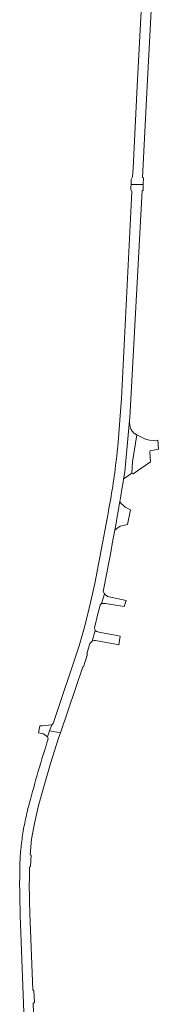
# Model space of a CAD drawing. Extents: x 152825 to 164088, y 457113 to 463005.
# Tile 226 of 256: x 159291 to 159357, y 459564 to 460032. Entities that reach past the tile are written whole.
import ezdxf

# ---------------------------------------------------------------- set-up
doc = ezdxf.new("R2010")
doc.units = 0
doc.header["$LTSCALE"] = 0.5
doc.layers.add('B-PV-VH-GESLOTENVERHARDING_ASFALT-GV', color=251, linetype='CONTINUOUS', lineweight=18)
doc.layers.add('B-PV-VH-OPENVERHARDING_BETONSTRAATSTEEN-GV', color=251, linetype='CONTINUOUS', lineweight=18)

msp = doc.modelspace()

# ---------------------------------------------------------------- linework, layer by layer
at = {"layer": 'B-PV-VH-GESLOTENVERHARDING_ASFALT-GV', "flags": 128}
for points in [[(159350.52, 460074.32), (159346.637, 460000), (159344.605, 459961.138), (159344.39, 459957.02), (159343.78, 459955.78), (159343.743, 459955.11), (159343.644, 459953.312), (159349.476, 459953.312), (159349.58, 459956.46), (159349.17, 459956.67), (159351.397, 460000), (159355.25, 460074.99)], [(159298.03, 459539.48), (159297.06, 459564.41), (159297.7, 459565.04), (159297.4, 459570.39), (159296.86, 459570.84), (159295.5, 459607.36), (159295.481, 459607.817), (159295.424, 459609.335), (159295.375, 459610.853), (159295.333, 459612.371), (159295.3, 459613.89), (159295.275, 459615.409), (159295.257, 459616.927), (159295.248, 459618.446), (159295.247, 459619.965), (159295.253, 459621.484), (159295.268, 459623.003), (159295.291, 459624.522), (159295.322, 459626.04), (159295.36, 459627.559), (159295.407, 459629.077), (159295.82, 459629.46), (159296.09, 459634.78), (159295.638, 459634.947), (159296.338, 459642.476), (159297.668, 459649.92), (159299.683, 459658.434), (159301.932, 459666.889), (159305.355, 459678.417), (159309.02, 459689.87), (159310.044, 459692.886), (159304.882, 459693.948), (159303.84, 459691.07), (159304.277, 459690.097), (159303.655, 459688.189), (159303.041, 459686.278), (159302.435, 459684.366), (159301.836, 459682.45), (159301.245, 459680.533), (159300.662, 459678.613), (159300.086, 459676.69), (159299.518, 459674.766), (159298.957, 459672.839), (159298.404, 459670.91), (159297.859, 459668.979), (159297.322, 459667.045), (159296.792, 459665.11), (159296.27, 459663.172), (159295.756, 459661.232), (159295.25, 459659.291), (159295.131, 459658.831), (159294.871, 459657.878), (159294.618, 459656.923), (159294.373, 459655.965), (159294.136, 459655.006), (159293.906, 459654.045), (159293.685, 459653.082), (159293.471, 459652.117), (159293.265, 459651.151), (159293.067, 459650.183), (159292.876, 459649.213), (159292.694, 459648.242), (159292.519, 459647.27), (159292.352, 459646.296), (159292.193, 459645.32), (159292.042, 459644.344), (159291.899, 459643.366), (159291.764, 459642.387), (159291.637, 459641.407), (159291.518, 459640.427), (159291.406, 459639.445), (159291.303, 459638.462), (159291.208, 459637.479), (159291.12, 459636.494), (159291.041, 459635.509), (159290.969, 459634.524), (159290.906, 459633.538), (159290.85, 459632.551), (159290.803, 459631.564), (159290.765, 459630.63), (159290.725, 459628.916), (159290.693, 459627.202), (159290.669, 459625.488), (159290.653, 459623.774), (159290.645, 459622.06), (159290.646, 459620.346), (159290.653, 459618.632), (159290.67, 459616.918), (159290.694, 459615.203), (159290.726, 459613.49), (159290.766, 459611.776), (159290.814, 459610.062), (159290.87, 459608.349), (159290.934, 459606.636), (159290.95, 459606.24), (159293.8, 459530.93)]]:
    msp.add_lwpolyline(points, dxfattribs=at)
for points in [[(159349.38, 459950.41), (159349.476, 459953.312), (159343.644, 459953.312), (159343.577, 459952.101), (159343.51, 459950.89), (159344.03, 459949.91), (159339.1, 459851.75), (159337.3, 459828.97), (159337.195, 459827.884), (159337.029, 459826.252), (159336.856, 459824.62), (159336.675, 459822.99), (159336.486, 459821.36), (159336.289, 459819.731), (159336.084, 459818.104), (159335.872, 459816.477), (159335.651, 459814.851), (159335.422, 459813.226), (159335.185, 459811.603), (159334.941, 459809.981), (159334.688, 459808.359), (159334.428, 459806.74), (159334.16, 459805.121), (159333.884, 459803.504), (159333.6, 459801.888), (159333.308, 459800.274), (159333.008, 459798.661), (159332.701, 459797.049), (159332.385, 459795.439), (159329.486, 459779.608), (159326.357, 459763.821), (159324.894, 459756.893), (159323.271, 459750.001), (159321.212, 459742.069), (159318.96, 459734.19), (159306.61, 459697.39), (159305.9, 459696.76), (159304.882, 459693.948), (159310.044, 459692.886), (159320.7, 459724.28), (159321.04, 459724.23), (159322.92, 459730.25), (159322.62, 459730.4), (159324.06, 459735.38), (159325.18, 459736.48), (159326.61, 459741.52), (159326.19, 459742.72), (159328.049, 459749.999), (159328.97, 459753.61), (159329.67, 459754.36), (159330.97, 459758.95), (159330.321, 459760.059), (159330.975, 459763.292), (159331.621, 459766.526), (159332.259, 459769.761), (159332.89, 459772.999), (159333.512, 459776.237), (159334.127, 459779.478), (159334.734, 459782.719), (159335.333, 459785.962), (159335.92, 459789.186), (159335.924, 459789.207), (159336.507, 459792.453), (159337.082, 459795.701), (159337.65, 459798.949), (159338.21, 459802.2), (159338.275, 459802.582), (159338.761, 459805.451), (159339.305, 459808.704), (159339.841, 459811.958), (159340.106, 459813.593), (159340.369, 459815.214), (159340.625, 459816.81), (159342.926, 459841.271), (159343.051, 459842.596), (159348.99, 459950.41)], [(159342.921, 459841.108), (159342.926, 459841.271), (159340.625, 459816.81), (159340.369, 459815.214), (159340.106, 459813.593), (159340.833, 459814.022), (159344.037, 459816.22), (159344.421, 459821.7), (159346.439, 459834.438), (159346.306, 459834.499), (159346.115, 459834.595), (159346.08, 459834.614), (159345.928, 459834.698), (159345.745, 459834.807), (159345.566, 459834.924), (159345.391, 459835.047), (159345.222, 459835.176), (159345.057, 459835.312), (159344.897, 459835.454), (159344.743, 459835.601), (159344.595, 459835.755), (159344.452, 459835.913), (159344.315, 459836.077), (159344.185, 459836.246), (159344.061, 459836.42), (159343.944, 459836.599), (159343.833, 459836.781), (159343.73, 459836.968), (159343.633, 459837.158), (159343.544, 459837.352), (159343.462, 459837.549), (159343.387, 459837.749), (159343.337, 459837.916), (159343.26, 459838.2), (159343.191, 459838.485), (159343.129, 459838.772), (159343.075, 459839.061), (159343.029, 459839.351), (159342.991, 459839.642), (159342.961, 459839.935), (159342.939, 459840.227), (159342.925, 459840.521), (159342.919, 459840.815)]]:
    msp.add_lwpolyline(points, close=True, dxfattribs=at)
at = {"layer": 'B-PV-VH-OPENVERHARDING_BETONSTRAATSTEEN-GV', "flags": 128}
for points in [[(159350.48, 459832.44), (159346.439, 459834.438), (159344.421, 459821.7), (159344.037, 459816.22), (159344.604, 459815.995), (159352.935, 459821.584), (159352.521, 459826.328), (159352.577, 459826.612), (159352.765, 459826.82), (159356.653, 459827.585), (159356.415, 459831.945), (159354.67, 459831.72), (159352.52, 459831.87)], [(159339.307, 459801.541), (159338.275, 459802.582), (159338.21, 459802.2), (159337.65, 459798.949), (159337.082, 459795.701), (159336.507, 459792.453), (159335.924, 459789.207), (159335.92, 459789.186), (159337.465, 459790.398), (159337.77, 459790.567), (159338.559, 459791.005), (159339.879, 459791.423), (159342.011, 459791.9), (159343.354, 459798.813), (159340.934, 459800.129), (159340.261, 459800.673), (159340.026, 459800.863)], [(159332.51, 459757.63), (159330.97, 459758.95), (159329.67, 459754.36), (159331.45, 459754.34), (159340.448, 459752.878), (159341.267, 459755.738)], [(159326.61, 459741.52), (159325.18, 459736.48), (159326.126, 459736.761), (159326.74, 459736.8), (159336.32, 459735.08), (159337.806, 459734.761), (159338.466, 459738.784), (159337.04, 459739.12), (159329.174, 459740.569), (159327.81, 459740.82), (159327.286, 459741.041), (159327.063, 459741.177)], [(159304.882, 459693.948), (159305.9, 459696.76), (159301.39, 459696.21), (159300.287, 459696.316), (159299.626, 459692.966), (159302.04, 459692.51), (159303.84, 459691.07)]]:
    msp.add_lwpolyline(points, close=True, dxfattribs=at)

doc.saveas('drawing.dxf')
